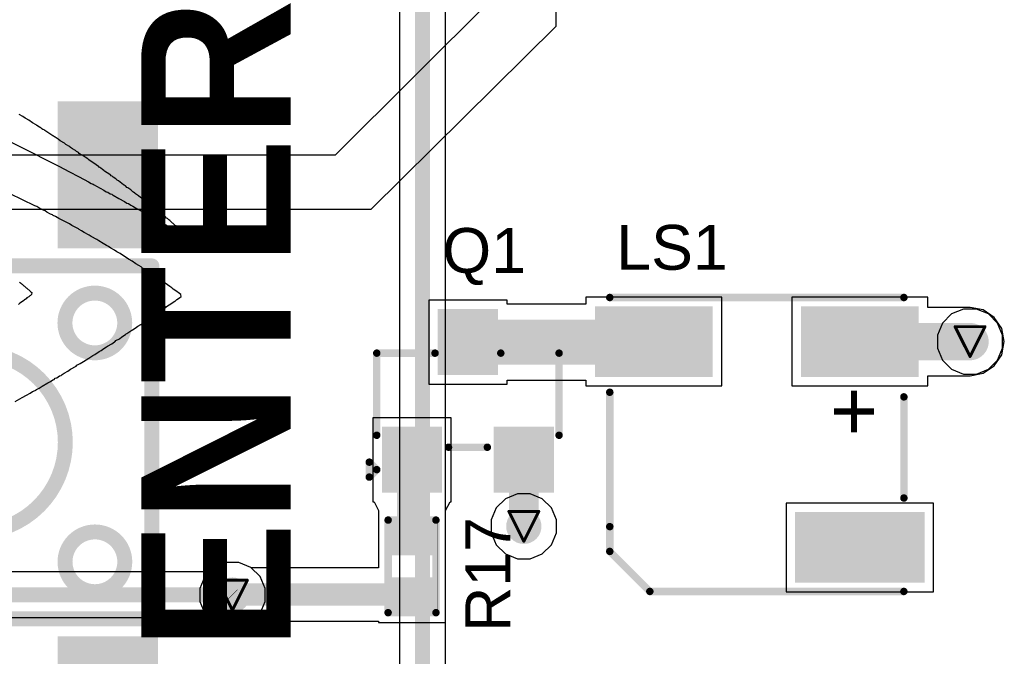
# Model space of a CAD drawing. Header units: inches. Extents: x 0 to 12.2, y 0 to 7.
# Tile 126 of 154: x 3.254 to 3.913, y 0.735 to 1.161. Entities that reach past the tile are written whole.
import ezdxf

# ---------------------------------------------------------------- set-up
doc = ezdxf.new("R2010")
doc.units = ezdxf.units.IN
doc.header["$MEASUREMENT"] = 0
for name, color, linetype in [('Bottom Layer', 5, 'Continuous'), ('Bottom Overlay', 54, 'Continuous'), ('Drill Drawing', 1, 'Continuous'), ('Layer 1', 16, 'Continuous'), ('Layer 2', 76, 'Continuous'), ('Top Layer', 1, 'Continuous'), ('Top Overlay', 2, 'Continuous'), ('Top Paste', 8, 'Continuous'), ('Top Solder', 216, 'Continuous'), ('Via Holes', 16, 'Continuous')]:
    doc.layers.add(name, color=color, linetype=linetype)
doc.styles.add('Arial', font='txt', dxfattribs={"height": 0.2})
doc.styles.add('Arial Black_Bold', font='txt', dxfattribs={"height": 0.2})

# ---------------------------------------------------------------- blocks, each defined once
blk = doc.blocks.new('TS_1002S_12026C_44')
at = {"layer": 'Top Layer'}
for points in [[(-0.22441, 0.11811), (-0.13385, 0.11811), (-0.13385, 0.05906), (-0.22441, 0.05906)], [(0.13385, 0.1181), (0.22441, 0.1181), (0.22441, 0.05905), (0.13385, 0.05905)], [(-0.22441, -0.05906), (-0.13385, -0.05906), (-0.13385, -0.11811), (-0.22441, -0.11811)], [(0.13385, -0.05906), (0.22441, -0.05906), (0.22441, -0.11811), (0.13385, -0.11811)]]:
    blk.add_hatch(color=1, dxfattribs=at).paths.add_polyline_path(points)
at = {"layer": 'Top Paste'}
for points in [[(-0.22441, 0.11811), (-0.13385, 0.11811), (-0.13385, 0.05906), (-0.22441, 0.05906)], [(0.13385, 0.1181), (0.22441, 0.1181), (0.22441, 0.05905), (0.13385, 0.05905)], [(-0.22441, -0.05906), (-0.13385, -0.05906), (-0.13385, -0.11811), (-0.22441, -0.11811)], [(0.13385, -0.05906), (0.22441, -0.05906), (0.22441, -0.11811), (0.13385, -0.11811)]]:
    blk.add_hatch(color=8, dxfattribs=at).paths.add_polyline_path(points)
at = {"layer": 'Top Solder'}
for points in [[(-0.22841, 0.12211), (-0.12985, 0.12211), (-0.12985, 0.05506), (-0.22841, 0.05506)], [(0.12985, 0.1221), (0.22841, 0.1221), (0.22841, 0.05505), (0.12985, 0.05505)], [(-0.22841, -0.05506), (-0.12985, -0.05506), (-0.12985, -0.12211), (-0.22841, -0.12211)], [(0.12985, -0.05506), (0.22841, -0.05506), (0.22841, -0.12211), (0.12985, -0.12211)]]:
    blk.add_hatch(color=216, dxfattribs=at).paths.add_polyline_path(points)
at = {"layer": 'Top Overlay', "const_width": 0.01}
for points in [[(0.11811, 0.11811), (-0.11811, 0.11811)], [(-0.11811, -0.11811), (-0.11811, 0.11811)], [(0.11811, -0.11811), (0.11811, 0.11811)], [(0.11811, -0.11811), (-0.11811, -0.11811)]]:
    blk.add_lwpolyline(points, dxfattribs=at)
at = {"layer": 'Top Overlay'}
for points, const_width in [([(-0.12061, 0.11811, 1), (-0.11561, 0.11811, 1)], 0.005), ([(-0.12061, 0.11811, 1), (-0.11561, 0.11811, 1)], 0.005), ([(0.11561, 0.11811, 1), (0.12061, 0.11811, 1)], 0.005), ([(0.11561, 0.11811, 1), (0.12061, 0.11811, 1)], 0.005), ([(-0.05992, 0.07994, 1), (-0.09992, 0.07994, 1)], 0.01), ([(0.1, 0.07999, 1), (0.06, 0.07999, 1)], 0.01), ([(-0.10242, 0.07994, 1), (-0.09742, 0.07994, 1)], 0.005), ([(-0.06242, 0.07994, 1), (-0.05742, 0.07994, 1)], 0.005), ([(0.0575, 0.07999, 1), (0.0625, 0.07999, 1)], 0.005), ([(0.0975, 0.07999, 1), (0.1025, 0.07999, 1)], 0.005), ([(0.06021, 0, 1), (-0.06021, 0, 1)], 0.01), ([(-0.06271, 0, 1), (-0.05771, 0, 1)], 0.005), ([(0.05771, 0, 1), (0.06271, 0, 1)], 0.005), ([(-0.06, -0.08001, 1), (-0.1, -0.08001, 1)], 0.01), ([(0.1, -0.08001, 1), (0.06, -0.08001, 1)], 0.01), ([(-0.1025, -0.08001, 1), (-0.0975, -0.08001, 1)], 0.005), ([(-0.0625, -0.08001, 1), (-0.0575, -0.08001, 1)], 0.005), ([(0.0575, -0.08001, 1), (0.0625, -0.08001, 1)], 0.005), ([(0.0975, -0.08001, 1), (0.1025, -0.08001, 1)], 0.005), ([(-0.12061, -0.11811, 1), (-0.11561, -0.11811, 1)], 0.005), ([(-0.12061, -0.11811, 1), (-0.11561, -0.11811, 1)], 0.005), ([(0.11561, -0.11811, 1), (0.12061, -0.11811, 1)], 0.005), ([(0.11561, -0.11811, 1), (0.12061, -0.11811, 1)], 0.005)]:
    blk.add_lwpolyline(points, format="xyb", close=True, dxfattribs=dict(at, const_width=const_width))
blk = doc.blocks.new('R___0402_147')
at = {"layer": 'Top Layer'}
for points in [[(-0.0275, -0.0125), (-0.0275, 0.0125), (-0.0095, 0.0125), (-0.0095, -0.0125)], [(0.0095, -0.0125), (0.0095, 0.0125), (0.0275, 0.0125), (0.0275, -0.0125)]]:
    blk.add_hatch(color=1, dxfattribs=at).paths.add_polyline_path(points)
at = {"layer": 'Top Paste'}
for points in [[(-0.0275, -0.0125), (-0.0275, 0.0125), (-0.0095, 0.0125), (-0.0095, -0.0125)], [(0.0095, -0.0125), (0.0095, 0.0125), (0.0275, 0.0125), (0.0275, -0.0125)]]:
    blk.add_hatch(color=8, dxfattribs=at).paths.add_polyline_path(points)
at = {"layer": 'Top Solder'}
for points in [[(-0.02967, -0.01467), (-0.02967, 0.01467), (-0.00733, 0.01467), (-0.00733, -0.01467)], [(0.00733, -0.01467), (0.00733, 0.01467), (0.02967, 0.01467), (0.02967, -0.01467)]]:
    blk.add_hatch(color=216, dxfattribs=at).paths.add_polyline_path(points)
at = {"layer": 'Top Overlay'}
for points, const_width in [([(-0.031, 0.016), (0.031, 0.016)], 0.005), ([(-0.031, 0.016), (-0.031, -0.016)], 0.005), ([(0.031, 0.016), (0.031, -0.016)], 0.005), ([(-0.031, -0.016), (0.031, -0.016)], 0.005), ([(-0.032, -0.017), (0.032, -0.017)], 0.000127)]:
    blk.add_lwpolyline(points, dxfattribs=dict(at, const_width=const_width))
for points, const_width in [([(-0.03225, 0.016, 1), (-0.02975, 0.016, 1)], 0.0025), ([(-0.03225, 0.016, 1), (-0.02975, 0.016, 1)], 0.0025), ([(0.02975, 0.016, 1), (0.03225, 0.016, 1)], 0.0025), ([(0.02975, 0.016, 1), (0.03225, 0.016, 1)], 0.0025), ([(-0.03225, -0.016, 1), (-0.02975, -0.016, 1)], 0.0025), ([(-0.03225, -0.016, 1), (-0.02975, -0.016, 1)], 0.0025), ([(-0.03203, -0.017, 1), (-0.03197, -0.017, 1)], 0.0000635), ([(0.02975, -0.016, 1), (0.03225, -0.016, 1)], 0.0025), ([(0.02975, -0.016, 1), (0.03225, -0.016, 1)], 0.0025), ([(0.03197, -0.017, 1), (0.03203, -0.017, 1)], 0.0000635)]:
    blk.add_lwpolyline(points, format="xyb", close=True, dxfattribs=dict(at, const_width=const_width))
blk = doc.blocks.new('SOT_23_170')
at = {"layer": 'Top Layer'}
for points in [[(-0.01614, 0.05748), (0.01614, 0.05748), (0.01614, 0.02126), (-0.01614, 0.02126)], [(-0.05354, -0.02126), (-0.02126, -0.02126), (-0.02126, -0.05748), (-0.05354, -0.05748)], [(0.02126, -0.02126), (0.05354, -0.02126), (0.05354, -0.05748), (0.02126, -0.05748)]]:
    blk.add_hatch(color=1, dxfattribs=at).paths.add_polyline_path(points)
at = {"layer": 'Top Paste'}
for points in [[(-0.01614, 0.05748), (0.01614, 0.05748), (0.01614, 0.02126), (-0.01614, 0.02126)], [(-0.05354, -0.02126), (-0.02126, -0.02126), (-0.02126, -0.05748), (-0.05354, -0.05748)], [(0.02126, -0.02126), (0.05354, -0.02126), (0.05354, -0.05748), (0.02126, -0.05748)]]:
    blk.add_hatch(color=8, dxfattribs=at).paths.add_polyline_path(points)
at = {"layer": 'Top Solder'}
for points in [[(-0.02014, 0.06148), (0.02014, 0.06148), (0.02014, 0.01726), (-0.02014, 0.01726)], [(-0.05754, -0.01726), (-0.01726, -0.01726), (-0.01726, -0.06148), (-0.05754, -0.06148)], [(0.01726, -0.01726), (0.05754, -0.01726), (0.05754, -0.06148), (0.01726, -0.06148)]]:
    blk.add_hatch(color=216, dxfattribs=at).paths.add_polyline_path(points)
at = {"layer": 'Top Overlay', "const_width": 0.005}
for points in [[(-0.061, -0.023), (-0.061, 0.032)], [(-0.061, 0.032), (-0.022, 0.032)], [(0.022, 0.032), (0.061, 0.032)], [(0.061, -0.023), (0.061, 0.032)], [(-0.013, -0.031), (0.013, -0.031)], [(-0.066, -0.041), (-0.061, -0.046)], [(-0.066, -0.051), (-0.066, -0.041)], [(-0.066, -0.051), (-0.061, -0.046)]]:
    blk.add_lwpolyline(points, dxfattribs=at)
at = {"layer": 'Top Overlay', "const_width": 0.0025}
for points in [[(-0.06225, 0.032, 1), (-0.05975, 0.032, 1)], [(-0.06225, 0.032, 1), (-0.05975, 0.032, 1)], [(-0.02325, 0.032, 1), (-0.02075, 0.032, 1)], [(0.02075, 0.032, 1), (0.02325, 0.032, 1)], [(0.05975, 0.032, 1), (0.06225, 0.032, 1)], [(0.05975, 0.032, 1), (0.06225, 0.032, 1)], [(-0.06225, -0.023, 1), (-0.05975, -0.023, 1)], [(0.05975, -0.023, 1), (0.06225, -0.023, 1)], [(-0.01425, -0.031, 1), (-0.01175, -0.031, 1)], [(0.01175, -0.031, 1), (0.01425, -0.031, 1)], [(-0.06725, -0.041, 1), (-0.06475, -0.041, 1)], [(-0.06725, -0.041, 1), (-0.06475, -0.041, 1)], [(-0.06225, -0.046, 1), (-0.05975, -0.046, 1)], [(-0.06225, -0.046, 1), (-0.05975, -0.046, 1)], [(-0.06725, -0.051, 1), (-0.06475, -0.051, 1)], [(-0.06725, -0.051, 1), (-0.06475, -0.051, 1)]]:
    blk.add_lwpolyline(points, format="xyb", close=True, dxfattribs=at)
blk = doc.blocks.new('FUET_5025_171')
at = {"layer": 'Top Layer'}
for points in [[(-0.10827, 0.08858), (-0.02953, 0.08858), (-0.02953, 0.04922), (-0.10827, 0.04922)], [(-0.10433, -0.04922), (-0.03347, -0.04922), (-0.03347, -0.08858), (-0.10433, -0.08858)], [(0.03347, -0.04922), (0.10433, -0.04922), (0.10433, -0.08858), (0.03347, -0.08858)]]:
    blk.add_hatch(color=1, dxfattribs=at).paths.add_polyline_path(points)
at = {"layer": 'Top Paste'}
for points in [[(-0.10827, 0.08858), (-0.02953, 0.08858), (-0.02953, 0.04922), (-0.10827, 0.04922)], [(-0.10433, -0.04922), (-0.03347, -0.04922), (-0.03347, -0.08858), (-0.10433, -0.08858)], [(0.03347, -0.04922), (0.10433, -0.04922), (0.10433, -0.08858), (0.03347, -0.08858)]]:
    blk.add_hatch(color=8, dxfattribs=at).paths.add_polyline_path(points)
at = {"layer": 'Top Solder'}
for points in [[(-0.11227, 0.09259), (-0.02553, 0.09259), (-0.02553, 0.04521), (-0.11227, 0.04521)], [(-0.10833, -0.04521), (-0.02947, -0.04521), (-0.02947, -0.09259), (-0.10833, -0.09259)], [(0.02947, -0.04521), (0.10833, -0.04521), (0.10833, -0.09259), (0.02947, -0.09259)]]:
    blk.add_hatch(color=216, dxfattribs=at).paths.add_polyline_path(points)
at = {"layer": 'Top Overlay', "const_width": 0.005}
for points in [[(0.0716, 0.0984), (-0.0984, 0.0984)], [(0.0984, 0.0716), (0.0716, 0.0984)], [(0.0984, 0.0716), (0.0984, 0.055)], [(0.0984, 0.055), (0.0984, -0.035)], [(-0.09842, 0.03583), (-0.09842, -0.03189)], [(0.09842, -0.09842), (-0.09842, -0.09842)]]:
    blk.add_lwpolyline(points, dxfattribs=at)
at = {"layer": 'Top Overlay', "const_width": 0.0025}
for points in [[(-0.09965, 0.0984, 1), (-0.09715, 0.0984, 1)], [(0.07035, 0.0984, 1), (0.07285, 0.0984, 1)], [(0.07035, 0.0984, 1), (0.07285, 0.0984, 1)], [(0.09715, 0.0716, 1), (0.09965, 0.0716, 1)], [(0.09715, 0.0716, 1), (0.09965, 0.0716, 1)], [(0.09715, 0.055, 1), (0.09965, 0.055, 1)], [(0.09715, 0.055, 1), (0.09965, 0.055, 1)], [(-0.09967, 0.03583, 1), (-0.09717, 0.03583, 1)], [(-0.09967, -0.03189, 1), (-0.09717, -0.03189, 1)], [(0.09715, -0.035, 1), (0.09965, -0.035, 1)], [(-0.09967, -0.09842, 1), (-0.09717, -0.09842, 1)], [(0.09717, -0.09842, 1), (0.09967, -0.09842, 1)]]:
    blk.add_lwpolyline(points, format="xyb", close=True, dxfattribs=at)
at = {"layer": 'Top Overlay', "style": 'Arial'}
blk.add_text('+', height=0.03937, dxfattribs=at).set_placement((-0.0811, -0.0411))

msp = doc.modelspace()

# ---------------------------------------------------------------- hatches: boundary and pattern name
at = {"layer": 'Bottom Layer'}
h = msp.add_hatch(color=5, dxfattribs=at)
edge = h.paths.add_edge_path()
edge.add_arc((3.89, 0.94548), 0.01181, 0, 360)
h = msp.add_hatch(color=5, dxfattribs=at)
edge = h.paths.add_edge_path()
edge.add_arc((3.59142, 0.82178), 0.01181, 0, 360)
h = msp.add_hatch(color=5, dxfattribs=at)
edge = h.paths.add_edge_path()
edge.add_arc((3.39642, 0.77575), 0.01181, 0, 360)
at = {"layer": 'Layer 1'}
h = msp.add_hatch(color=16, dxfattribs=at)
edge = h.paths.add_edge_path()
edge.add_arc((3.89, 0.94548), 0.01181, 0, 360)
h = msp.add_hatch(color=16, dxfattribs=at)
edge = h.paths.add_edge_path()
edge.add_arc((3.59142, 0.82178), 0.01181, 0, 360)
h = msp.add_hatch(color=16, dxfattribs=at)
edge = h.paths.add_edge_path()
edge.add_arc((3.39642, 0.77575), 0.01181, 0, 360)
at = {"layer": 'Layer 2'}
h = msp.add_hatch(color=76, dxfattribs=at)
edge = h.paths.add_edge_path()
edge.add_arc((3.89, 0.94548), 0.01181, 0, 360)
h = msp.add_hatch(color=76, dxfattribs=at)
edge = h.paths.add_edge_path()
edge.add_arc((3.59142, 0.82178), 0.01181, 0, 360)
h = msp.add_hatch(color=76, dxfattribs=at)
edge = h.paths.add_edge_path()
edge.add_arc((3.39642, 0.77575), 0.01181, 0, 360)
at = {"layer": 'Top Layer'}
h = msp.add_hatch(color=1, dxfattribs=at)
edge = h.paths.add_edge_path()
edge.add_arc((3.89, 0.94548), 0.01181, 0, 360)
h = msp.add_hatch(color=1, dxfattribs=at)
edge = h.paths.add_edge_path()
edge.add_arc((3.59142, 0.82178), 0.01181, 0, 360)
h = msp.add_hatch(color=1, dxfattribs=at)
edge = h.paths.add_edge_path()
edge.add_arc((3.39642, 0.77575), 0.01181, 0, 360)
at = {"layer": 'Via Holes'}
h = msp.add_hatch(color=7, dxfattribs=at)
edge = h.paths.add_edge_path()
edge.add_arc((3.89, 0.94548), 0.00591, 0, 360)
h = msp.add_hatch(color=7, dxfattribs=at)
edge = h.paths.add_edge_path()
edge.add_arc((3.59142, 0.82178), 0.00591, 0, 360)
h = msp.add_hatch(color=7, dxfattribs=at)
edge = h.paths.add_edge_path()
edge.add_arc((3.39642, 0.77575), 0.00591, 0, 360)

# ---------------------------------------------------------------- linework, layer by layer
at = {"layer": 'Bottom Layer'}
for p, q in [((3.53891, 0.66025), (3.53891, 2.58145)), ((3.50833, 1.80661), (3.50833, 0.66025)), ((3.87765, 0.96397), (3.87151, 0.95783)), ((3.88566, 0.96729), (3.87765, 0.96397)), ((3.89434, 0.96729), (3.88566, 0.96729)), ((3.90235, 0.96397), (3.89434, 0.96729)), ((3.90849, 0.95783), (3.90235, 0.96397)), ((3.87151, 0.95783), (3.86819, 0.94981)), ((3.91181, 0.94981), (3.90849, 0.95783)), ((3.86819, 0.94981), (3.86819, 0.94114)), ((3.91181, 0.94114), (3.91181, 0.94981)), ((3.86819, 0.94114), (3.87151, 0.93312)), ((3.90849, 0.93312), (3.91181, 0.94114)), ((3.87151, 0.93312), (3.87765, 0.92699)), ((3.90235, 0.92699), (3.90849, 0.93312)), ((3.87765, 0.92699), (3.88566, 0.92366)), ((3.88566, 0.92366), (3.89434, 0.92366)), ((3.89434, 0.92366), (3.90235, 0.92699)), ((3.39208, 0.79757), (3.38406, 0.79425)), ((3.40076, 0.79757), (3.39208, 0.79757)), ((3.40877, 0.79425), (3.40076, 0.79757)), ((3.38111, 0.79129), (1.7684, 0.79129)), ((3.38406, 0.79425), (3.38111, 0.79129)), ((3.41491, 0.78811), (3.40877, 0.79425)), ((3.41823, 0.78009), (3.41491, 0.78811)), ((3.41823, 0.77142), (3.41823, 0.78009)), ((3.41491, 0.7634), (3.41823, 0.77142)), ((1.767, 0.76071), (3.38062, 0.76071)), ((3.38062, 0.76071), (3.38406, 0.75726)), ((3.40877, 0.75726), (3.41491, 0.7634)), ((3.38406, 0.75726), (3.39208, 0.75394)), ((3.39208, 0.75394), (3.40076, 0.75394)), ((3.40076, 0.75394), (3.40877, 0.75726))]:
    msp.add_line(p, q, dxfattribs=at)
at = {"layer": 'Bottom Layer', "const_width": 0.01}
for points in [[(3.52362, 2.597), (3.52362, 0.66025)], [(1.767, 0.776), (3.39617, 0.776)], [(3.39617, 0.776), (3.39642, 0.77575)]]:
    msp.add_lwpolyline(points, dxfattribs=at)
at = {"layer": 'Bottom Layer', "const_width": 0.005}
for points in [[(3.39367, 0.776, 1), (3.39867, 0.776, 1)], [(3.39367, 0.776, 1), (3.39867, 0.776, 1)], [(3.39392, 0.77575, 1), (3.39892, 0.77575, 1)]]:
    msp.add_lwpolyline(points, format="xyb", close=True, dxfattribs=at)
at = {"layer": 'Bottom Overlay'}
for p, q in [((3.25607, 1.09618), (3.25371, 1.09749)), ((3.25765, 1.09513), (3.25607, 1.09618)), ((3.25817, 1.09487), (3.25765, 1.09513)), ((3.26014, 1.09368), (3.25817, 1.09487)), ((3.26263, 1.09198), (3.26014, 1.09368)), ((3.26499, 1.09067), (3.26263, 1.09198)), ((3.26552, 1.09014), (3.26499, 1.09067)), ((3.26736, 1.08909), (3.26552, 1.09014)), ((3.26788, 1.08883), (3.26736, 1.08909)), ((3.2684, 1.08831), (3.26788, 1.08883)), ((3.26893, 1.08804), (3.2684, 1.08831)), ((3.26945, 1.08752), (3.26893, 1.08804)), ((3.2705, 1.08726), (3.26945, 1.08752)), ((3.2709, 1.08686), (3.2705, 1.08726)), ((3.24165, 1.08227), (3.25555, 1.07545)), ((3.273, 1.08555), (3.2709, 1.08686)), ((3.27628, 1.08332), (3.273, 1.08555)), ((3.2768, 1.08306), (3.27628, 1.08332)), ((3.27732, 1.08254), (3.2768, 1.08306)), ((3.27785, 1.08227), (3.27732, 1.08254)), ((3.27982, 1.08109), (3.27785, 1.08227)), ((3.28126, 1.07991), (3.27982, 1.08109)), ((3.25555, 1.07545), (3.27837, 1.06391)), ((3.28415, 1.07834), (3.28126, 1.07991)), ((3.28493, 1.07755), (3.28415, 1.07834)), ((3.28546, 1.07729), (3.28493, 1.07755)), ((3.28703, 1.07624), (3.28546, 1.07729)), ((3.28756, 1.07598), (3.28703, 1.07624)), ((3.28808, 1.07545), (3.28756, 1.07598)), ((3.28939, 1.07466), (3.28808, 1.07545)), ((3.29097, 1.07362), (3.28939, 1.07466)), ((3.29149, 1.07335), (3.29097, 1.07362)), ((3.29202, 1.07283), (3.29149, 1.07335)), ((3.29333, 1.07204), (3.29202, 1.07283)), ((3.29385, 1.07152), (3.29333, 1.07204)), ((3.29438, 1.07125), (3.29385, 1.07152)), ((3.29595, 1.07021), (3.29438, 1.07125)), ((3.29726, 1.06942), (3.29595, 1.07021)), ((3.29779, 1.06889), (3.29726, 1.06942)), ((3.29962, 1.06784), (3.29779, 1.06889)), ((3.30028, 1.06719), (3.29962, 1.06784)), ((3.27837, 1.06391), (3.28021, 1.06286)), ((3.28021, 1.06286), (3.28729, 1.05919)), ((3.30185, 1.06614), (3.30028, 1.06719)), ((3.30435, 1.06443), (3.30185, 1.06614)), ((3.30618, 1.06312), (3.30435, 1.06443)), ((3.30671, 1.06286), (3.30618, 1.06312)), ((3.30723, 1.06233), (3.30671, 1.06286)), ((3.30776, 1.06207), (3.30723, 1.06233)), ((3.30828, 1.06155), (3.30776, 1.06207)), ((3.30959, 1.06076), (3.30828, 1.06155)), ((3.28729, 1.05919), (3.29333, 1.05604)), ((3.29333, 1.05604), (3.29726, 1.05394)), ((3.31038, 1.05997), (3.30959, 1.06076)), ((3.3109, 1.05971), (3.31038, 1.05997)), ((3.31432, 1.05735), (3.3109, 1.05971)), ((3.31484, 1.05709), (3.31432, 1.05735)), ((3.31536, 1.05656), (3.31484, 1.05709)), ((3.31589, 1.0563), (3.31536, 1.05656)), ((3.31668, 1.05551), (3.31589, 1.0563)), ((3.31851, 1.05446), (3.31668, 1.05551)), ((3.3193, 1.05368), (3.31851, 1.05446)), ((3.29726, 1.05394), (3.30015, 1.05237)), ((3.30015, 1.05237), (3.30199, 1.05132)), ((3.30199, 1.05132), (3.3033, 1.05079)), ((3.3033, 1.05079), (3.30382, 1.05053)), ((3.30382, 1.05053), (3.3054, 1.04948)), ((3.3054, 1.04948), (3.31038, 1.04686)), ((3.32022, 1.05302), (3.3193, 1.05368)), ((3.3235, 1.05053), (3.32022, 1.05302)), ((3.32402, 1.05027), (3.3235, 1.05053)), ((3.32455, 1.04974), (3.32402, 1.05027)), ((3.32507, 1.04948), (3.32455, 1.04974)), ((3.32586, 1.04869), (3.32507, 1.04948)), ((3.32638, 1.04843), (3.32586, 1.04869)), ((3.32835, 1.04699), (3.32638, 1.04843)), ((3.26421, 1.03636), (3.24768, 1.0445)), ((3.31038, 1.04686), (3.31195, 1.04581)), ((3.31195, 1.04581), (3.313, 1.04554)), ((3.313, 1.04554), (3.31458, 1.0445)), ((3.31458, 1.0445), (3.31563, 1.04423)), ((3.31563, 1.04423), (3.31615, 1.04371)), ((3.31615, 1.04371), (3.31668, 1.04345)), ((3.31668, 1.04345), (3.32035, 1.04135)), ((3.32035, 1.04135), (3.32428, 1.03925)), ((3.32979, 1.04581), (3.32835, 1.04699)), ((3.33032, 1.04554), (3.32979, 1.04581)), ((3.33111, 1.04476), (3.33032, 1.04554)), ((3.33163, 1.0445), (3.33111, 1.04476)), ((3.33215, 1.04397), (3.33163, 1.0445)), ((3.33347, 1.04318), (3.33215, 1.04397)), ((3.33386, 1.04279), (3.33347, 1.04318)), ((3.33714, 1.0403), (3.33386, 1.04279)), ((3.26552, 1.03584), (3.26421, 1.03636)), ((3.26749, 1.03466), (3.26552, 1.03584)), ((3.26919, 1.034), (3.26749, 1.03466)), ((3.32428, 1.03925), (3.32586, 1.0382)), ((3.32586, 1.0382), (3.32691, 1.03794)), ((3.32691, 1.03794), (3.32848, 1.03689)), ((3.32848, 1.03689), (3.32979, 1.0361)), ((3.32979, 1.0361), (3.33163, 1.03505)), ((3.33163, 1.03505), (3.33609, 1.03269)), ((3.3395, 1.03846), (3.33714, 1.0403)), ((3.34003, 1.0382), (3.3395, 1.03846)), ((3.34055, 1.03741), (3.34003, 1.0382)), ((3.34186, 1.03662), (3.34055, 1.03741)), ((3.34239, 1.03636), (3.34186, 1.03662)), ((3.34317, 1.03558), (3.34239, 1.03636)), ((3.3437, 1.03531), (3.34317, 1.03558)), ((3.34449, 1.03453), (3.3437, 1.03531)), ((3.34501, 1.03426), (3.34449, 1.03453)), ((3.26972, 1.03348), (3.26919, 1.034)), ((3.27103, 1.03295), (3.26972, 1.03348)), ((3.27234, 1.03216), (3.27103, 1.03295)), ((3.2747, 1.03085), (3.27234, 1.03216)), ((3.27601, 1.03033), (3.2747, 1.03085)), ((3.27641, 1.02993), (3.27601, 1.03033)), ((3.27811, 1.02928), (3.27641, 1.02993)), ((3.28021, 1.02797), (3.27811, 1.02928)), ((3.28729, 1.02429), (3.28021, 1.02797)), ((3.33609, 1.03269), (3.3374, 1.0319)), ((3.3374, 1.0319), (3.34081, 1.03007)), ((3.34081, 1.03007), (3.34265, 1.02902)), ((3.34265, 1.02902), (3.34422, 1.02797)), ((3.34422, 1.02797), (3.34475, 1.02771)), ((3.3458, 1.03348), (3.34501, 1.03426)), ((3.34632, 1.03321), (3.3458, 1.03348)), ((3.34711, 1.03243), (3.34632, 1.03321)), ((3.34763, 1.03216), (3.34711, 1.03243)), ((3.34842, 1.03138), (3.34763, 1.03216)), ((3.34895, 1.03112), (3.34842, 1.03138)), ((3.3496, 1.03046), (3.34895, 1.03112)), ((3.35104, 1.02928), (3.3496, 1.03046)), ((3.35157, 1.02902), (3.35104, 1.02928)), ((3.35236, 1.02823), (3.35157, 1.02902)), ((3.35288, 1.02797), (3.35236, 1.02823)), ((3.35393, 1.02692), (3.35288, 1.02797)), ((3.28887, 1.02325), (3.28729, 1.02429)), ((3.29333, 1.02088), (3.28887, 1.02325)), ((3.34475, 1.02771), (3.34763, 1.02613)), ((3.34763, 1.02613), (3.34947, 1.02508)), ((3.34947, 1.02508), (3.35183, 1.02377)), ((3.35183, 1.02377), (3.3534, 1.02272)), ((3.3534, 1.02272), (3.35393, 1.02246)), ((3.35445, 1.02666), (3.35393, 1.02692)), ((3.35393, 1.02246), (3.35682, 1.02088)), ((3.35629, 1.02482), (3.35445, 1.02666)), ((3.35682, 1.02456), (3.35629, 1.02482)), ((3.35813, 1.02325), (3.35682, 1.02456)), ((3.35865, 1.02298), (3.35813, 1.02325)), ((3.35918, 1.02246), (3.35865, 1.02298)), ((3.3597, 1.0222), (3.35918, 1.02246)), ((3.36023, 1.02167), (3.3597, 1.0222)), ((3.36075, 1.02141), (3.36023, 1.02167)), ((3.36128, 1.02088), (3.36075, 1.02141)), ((3.29385, 1.02062), (3.29333, 1.02088)), ((3.29543, 1.01957), (3.29385, 1.02062)), ((3.29726, 1.01852), (3.29543, 1.01957)), ((3.30067, 1.01669), (3.29726, 1.01852)), ((3.30199, 1.0159), (3.30067, 1.01669)), ((3.30566, 1.0138), (3.30199, 1.0159)), ((3.35682, 1.02088), (3.35865, 1.01983)), ((3.35865, 1.01983), (3.36101, 1.01852)), ((3.36101, 1.01852), (3.36285, 1.01721)), ((3.3618, 1.02062), (3.36128, 1.02088)), ((3.3639, 1.01852), (3.3618, 1.02062)), ((3.36285, 1.01721), (3.36416, 1.01669)), ((3.36442, 1.01826), (3.3639, 1.01852)), ((3.36416, 1.01669), (3.36547, 1.0159)), ((3.36574, 1.01695), (3.36442, 1.01826)), ((3.36547, 1.0159), (3.36626, 1.01564)), ((3.36626, 1.01669), (3.36574, 1.01695)), ((3.36665, 1.01629), (3.36626, 1.01669)), ((3.36626, 1.01564), (3.36692, 1.01577)), ((3.36692, 1.01577), (3.36665, 1.01629)), ((3.30697, 1.01301), (3.30566, 1.0138)), ((3.30986, 1.01118), (3.30697, 1.01301)), ((3.31222, 1.00987), (3.30986, 1.01118)), ((3.31353, 1.00908), (3.31222, 1.00987)), ((3.3151, 1.00803), (3.31353, 1.00908)), ((3.31746, 1.00672), (3.3151, 1.00803)), ((3.31904, 1.00567), (3.31746, 1.00672)), ((3.32087, 1.00462), (3.31904, 1.00567)), ((3.3214, 1.00436), (3.32087, 1.00462)), ((3.32481, 1.002), (3.3214, 1.00436)), ((3.32533, 1.00173), (3.32481, 1.002)), ((3.32691, 1.00068), (3.32533, 1.00173)), ((3.32743, 1.00042), (3.32691, 1.00068)), ((3.3294, 0.99924), (3.32743, 1.00042)), ((3.33189, 0.99754), (3.3294, 0.99924)), ((3.33373, 0.99649), (3.33189, 0.99754)), ((3.3353, 0.99544), (3.33373, 0.99649)), ((3.33583, 0.99517), (3.3353, 0.99544)), ((3.33635, 0.99465), (3.33583, 0.99517)), ((3.33819, 0.9936), (3.33635, 0.99465)), ((3.33911, 0.99294), (3.33819, 0.9936)), ((3.3416, 0.99124), (3.33911, 0.99294)), ((3.34344, 0.99019), (3.3416, 0.99124)), ((3.34422, 0.9894), (3.34344, 0.99019)), ((3.34553, 0.98862), (3.34422, 0.9894)), ((3.34921, 0.98599), (3.34553, 0.98862)), ((3.25398, 0.9852), (3.2545, 0.98494)), ((3.2545, 0.98494), (3.25529, 0.98416)), ((3.25529, 0.98416), (3.25581, 0.98389)), ((3.25581, 0.98389), (3.25686, 0.98284)), ((3.25686, 0.98284), (3.25739, 0.98258)), ((3.25739, 0.98258), (3.25844, 0.98153)), ((3.35144, 0.98455), (3.34921, 0.98599)), ((3.35301, 0.9835), (3.35144, 0.98455)), ((3.35445, 0.98232), (3.35301, 0.9835)), ((3.35577, 0.98153), (3.35445, 0.98232)), ((3.25844, 0.98153), (3.25896, 0.98127)), ((3.25896, 0.98127), (3.26106, 0.97917)), ((3.26027, 0.9755), (3.25896, 0.97471)), ((3.2608, 0.97602), (3.26027, 0.9755)), ((3.26132, 0.97629), (3.2608, 0.97602)), ((3.26106, 0.97917), (3.26158, 0.97891)), ((3.26198, 0.97694), (3.26132, 0.97629)), ((3.26158, 0.97891), (3.26224, 0.97825)), ((3.26224, 0.97825), (3.26198, 0.97694)), ((3.35682, 0.98048), (3.35577, 0.98153)), ((3.35865, 0.97943), (3.35682, 0.98048)), ((3.36101, 0.9776), (3.35865, 0.97943)), ((3.36193, 0.97694), (3.36101, 0.9776)), ((3.36101, 0.97471), (3.36219, 0.97563)), ((3.36219, 0.97563), (3.36193, 0.97694)), ((3.25411, 0.97117), (3.25319, 0.97025)), ((3.2566, 0.97287), (3.25411, 0.97117)), ((3.25712, 0.97314), (3.2566, 0.97287)), ((3.25791, 0.97392), (3.25712, 0.97314)), ((3.25844, 0.97419), (3.25791, 0.97392)), ((3.25896, 0.97471), (3.25844, 0.97419)), ((3.35183, 0.96841), (3.35236, 0.96894)), ((3.35236, 0.96894), (3.35419, 0.96999)), ((3.35419, 0.96999), (3.35786, 0.97261)), ((3.35786, 0.97261), (3.35839, 0.97287)), ((3.35839, 0.97287), (3.35918, 0.97366)), ((3.35918, 0.97366), (3.36101, 0.97471)), ((3.33898, 0.9595), (3.34344, 0.96264)), ((3.34344, 0.96264), (3.34396, 0.96291)), ((3.34396, 0.96291), (3.3458, 0.96422)), ((3.3458, 0.96422), (3.34632, 0.96448)), ((3.34632, 0.96448), (3.34711, 0.96527)), ((3.34711, 0.96527), (3.34895, 0.96632)), ((3.34895, 0.96632), (3.35039, 0.9675)), ((3.35039, 0.9675), (3.35183, 0.96841)), ((3.33137, 0.95451), (3.3332, 0.95582)), ((3.3332, 0.95582), (3.33504, 0.95687)), ((3.33504, 0.95687), (3.33845, 0.95923)), ((3.33845, 0.95923), (3.33898, 0.9595)), ((3.32232, 0.94861), (3.32494, 0.95018)), ((3.32494, 0.95018), (3.32533, 0.95058)), ((3.32533, 0.95058), (3.32586, 0.95084)), ((3.32586, 0.95084), (3.32914, 0.95307)), ((3.32914, 0.95307), (3.32953, 0.95346)), ((3.32953, 0.95346), (3.33137, 0.95451)), ((3.31222, 0.94192), (3.31274, 0.94244)), ((3.31274, 0.94244), (3.31563, 0.94402)), ((3.31563, 0.94402), (3.31746, 0.94533)), ((3.31746, 0.94533), (3.31799, 0.94559)), ((3.31799, 0.94559), (3.31851, 0.94612)), ((3.31851, 0.94612), (3.32087, 0.94743)), ((3.32087, 0.94743), (3.32232, 0.94861)), ((3.30041, 0.93431), (3.30303, 0.93615)), ((3.30303, 0.93615), (3.30435, 0.93693)), ((3.30435, 0.93693), (3.30723, 0.93877)), ((3.30723, 0.93877), (3.30854, 0.93956)), ((3.30854, 0.93956), (3.31038, 0.94087)), ((3.31038, 0.94087), (3.31222, 0.94192)), ((3.28808, 0.92696), (3.29175, 0.92906)), ((3.29175, 0.92906), (3.29228, 0.92959)), ((3.29228, 0.92959), (3.29464, 0.9309)), ((3.29464, 0.9309), (3.29674, 0.93221)), ((3.29674, 0.93221), (3.30041, 0.93431)), ((3.2789, 0.92119), (3.28074, 0.9225)), ((3.28074, 0.9225), (3.28178, 0.92277)), ((3.28178, 0.92277), (3.28257, 0.92355)), ((3.28257, 0.92355), (3.28388, 0.92434)), ((3.28388, 0.92434), (3.28624, 0.92565)), ((3.28624, 0.92565), (3.28808, 0.92696)), ((3.26919, 0.91568), (3.27286, 0.91778)), ((3.27286, 0.91778), (3.27418, 0.91857)), ((3.27418, 0.91857), (3.2747, 0.91883)), ((3.2747, 0.91883), (3.27628, 0.91988)), ((3.27628, 0.91988), (3.27706, 0.92014)), ((3.27706, 0.92014), (3.27785, 0.92093)), ((3.27785, 0.92093), (3.2789, 0.92119)), ((3.25581, 0.90808), (3.2587, 0.90965)), ((3.2587, 0.90965), (3.26106, 0.91096)), ((3.26106, 0.91096), (3.26263, 0.91201)), ((3.26263, 0.91201), (3.26434, 0.91267)), ((3.26434, 0.91267), (3.26473, 0.91306)), ((3.26473, 0.91306), (3.26526, 0.91332)), ((3.26526, 0.91332), (3.26709, 0.91437)), ((3.26709, 0.91437), (3.26919, 0.91568)), ((3.25109, 0.90545), (3.25581, 0.90808))]:
    msp.add_line(p, q, dxfattribs=at)
at = {"layer": 'Drill Drawing', "const_width": 0.002}
for points in [[(3.88, 0.95548), (3.9, 0.95548)], [(3.88, 0.95548), (3.89, 0.93548)], [(3.89, 0.93548), (3.9, 0.95548)], [(3.58142, 0.83178), (3.60142, 0.83178)], [(3.58142, 0.83178), (3.59142, 0.81178)], [(3.59142, 0.81178), (3.60142, 0.83178)], [(3.38642, 0.78575), (3.40642, 0.78575)], [(3.38642, 0.78575), (3.39642, 0.76575)], [(3.39642, 0.76575), (3.40642, 0.78575)]]:
    msp.add_lwpolyline(points, dxfattribs=at)
at = {"layer": 'Drill Drawing', "const_width": 0.001}
for points in [[(3.8795, 0.95548, 1), (3.8805, 0.95548, 1)], [(3.8795, 0.95548, 1), (3.8805, 0.95548, 1)], [(3.8995, 0.95548, 1), (3.9005, 0.95548, 1)], [(3.8995, 0.95548, 1), (3.9005, 0.95548, 1)], [(3.8895, 0.93548, 1), (3.8905, 0.93548, 1)], [(3.8895, 0.93548, 1), (3.8905, 0.93548, 1)], [(3.58092, 0.83178, 1), (3.58192, 0.83178, 1)], [(3.58092, 0.83178, 1), (3.58192, 0.83178, 1)], [(3.60092, 0.83178, 1), (3.60192, 0.83178, 1)], [(3.60092, 0.83178, 1), (3.60192, 0.83178, 1)], [(3.59092, 0.81178, 1), (3.59192, 0.81178, 1)], [(3.59092, 0.81178, 1), (3.59192, 0.81178, 1)], [(3.38592, 0.78575, 1), (3.38692, 0.78575, 1)], [(3.38592, 0.78575, 1), (3.38692, 0.78575, 1)], [(3.40592, 0.78575, 1), (3.40692, 0.78575, 1)], [(3.40592, 0.78575, 1), (3.40692, 0.78575, 1)], [(3.39592, 0.76575, 1), (3.39692, 0.76575, 1)], [(3.39592, 0.76575, 1), (3.39692, 0.76575, 1)]]:
    msp.add_lwpolyline(points, format="xyb", close=True, dxfattribs=at)
at = {"layer": 'Layer 1'}
for p, q in [((3.87765, 0.96397), (3.87151, 0.95783)), ((3.88566, 0.96729), (3.87765, 0.96397)), ((3.89434, 0.96729), (3.88566, 0.96729)), ((3.90235, 0.96397), (3.89434, 0.96729)), ((3.90849, 0.95783), (3.90235, 0.96397)), ((3.87151, 0.95783), (3.86819, 0.94981)), ((3.91181, 0.94981), (3.90849, 0.95783)), ((3.86819, 0.94981), (3.86819, 0.94114)), ((3.91181, 0.94114), (3.91181, 0.94981)), ((3.86819, 0.94114), (3.87151, 0.93312)), ((3.90849, 0.93312), (3.91181, 0.94114)), ((3.87151, 0.93312), (3.87765, 0.92699)), ((3.90235, 0.92699), (3.90849, 0.93312)), ((3.87765, 0.92699), (3.88566, 0.92366)), ((3.88566, 0.92366), (3.89434, 0.92366)), ((3.89434, 0.92366), (3.90235, 0.92699)), ((3.39208, 0.79757), (3.38406, 0.79425)), ((3.40076, 0.79757), (3.39208, 0.79757)), ((3.40877, 0.79425), (3.40076, 0.79757)), ((3.38406, 0.79425), (3.37793, 0.78811)), ((3.41491, 0.78811), (3.40877, 0.79425)), ((3.37793, 0.78811), (3.37461, 0.78009)), ((3.41823, 0.78009), (3.41491, 0.78811)), ((3.37461, 0.78009), (3.37461, 0.77142)), ((3.41823, 0.77142), (3.41823, 0.78009)), ((3.37461, 0.77142), (3.37793, 0.7634)), ((3.41491, 0.7634), (3.41823, 0.77142)), ((3.37793, 0.7634), (3.38406, 0.75726)), ((3.40877, 0.75726), (3.41491, 0.7634)), ((3.38406, 0.75726), (3.39208, 0.75394)), ((3.39208, 0.75394), (3.40076, 0.75394)), ((3.40076, 0.75394), (3.40877, 0.75726))]:
    msp.add_line(p, q, dxfattribs=at)
at = {"layer": 'Layer 2'}
for p, q in [((3.613, 1.15679), (3.613, 1.64434)), ((3.5705, 1.1755), (3.46525, 1.07025)), ((3.48929, 1.03424), (3.613, 1.15679)), ((3.46525, 1.07025), (1.80356, 1.07025)), ((1.13424, 1.03424), (3.48929, 1.03424)), ((3.58708, 0.8436), (3.57906, 0.84028)), ((3.59575, 0.8436), (3.58708, 0.8436)), ((3.60377, 0.84028), (3.59575, 0.8436)), ((3.57906, 0.84028), (3.57293, 0.83414)), ((3.60991, 0.83414), (3.60377, 0.84028)), ((3.57293, 0.83414), (3.5696, 0.82612)), ((3.61323, 0.82612), (3.60991, 0.83414)), ((3.5696, 0.82612), (3.5696, 0.81745)), ((3.61323, 0.81745), (3.61323, 0.82612)), ((3.5696, 0.81745), (3.57293, 0.80943)), ((3.60991, 0.80943), (3.61323, 0.81745)), ((3.57293, 0.80943), (3.57906, 0.80329)), ((3.60377, 0.80329), (3.60991, 0.80943)), ((3.39208, 0.79757), (3.38406, 0.79425)), ((3.40076, 0.79757), (3.39208, 0.79757)), ((3.40877, 0.79425), (3.40076, 0.79757)), ((3.57906, 0.80329), (3.58708, 0.79997)), ((3.58708, 0.79997), (3.59575, 0.79997)), ((3.59575, 0.79997), (3.60377, 0.80329)), ((3.38406, 0.79425), (3.37793, 0.78811)), ((3.41491, 0.78811), (3.40877, 0.79425)), ((3.37793, 0.78811), (3.37461, 0.78009)), ((3.41823, 0.78009), (3.41491, 0.78811)), ((3.37461, 0.78009), (3.37461, 0.77142)), ((3.41823, 0.77142), (3.41823, 0.78009)), ((3.37461, 0.77142), (3.37793, 0.7634)), ((3.41491, 0.7634), (3.41823, 0.77142)), ((3.37793, 0.7634), (3.38406, 0.75726)), ((3.40877, 0.75726), (3.41491, 0.7634)), ((3.38406, 0.75726), (3.39208, 0.75394)), ((3.39208, 0.75394), (3.40076, 0.75394)), ((3.40076, 0.75394), (3.40877, 0.75726))]:
    msp.add_line(p, q, dxfattribs=at)
at = {"layer": 'Top Layer'}
for p, q in [((3.72387, 0.97516), (3.63301, 0.97516)), ((3.63301, 0.97516), (3.63301, 0.97061)), ((3.72387, 0.91579), (3.72387, 0.97516)), ((3.86167, 0.97516), (3.77081, 0.97516)), ((3.77081, 0.97516), (3.77081, 0.91579)), ((3.86167, 0.96842), (3.86167, 0.97516)), ((3.58016, 0.97323), (3.52787, 0.97323)), ((3.52787, 0.97323), (3.52787, 0.91701)), ((3.58016, 0.97061), (3.58016, 0.97323)), ((3.63301, 0.97061), (3.58016, 0.97061)), ((3.89, 0.96842), (3.86167, 0.96842)), ((3.89878, 0.96667), (3.89, 0.96842)), ((3.90622, 0.9617), (3.89878, 0.96667)), ((3.91119, 0.95425), (3.90622, 0.9617)), ((3.91294, 0.94548), (3.91119, 0.95425)), ((3.91119, 0.9367), (3.91294, 0.94548)), ((3.90622, 0.92925), (3.91119, 0.9367)), ((3.89878, 0.92428), (3.90622, 0.92925)), ((3.86167, 0.91579), (3.86167, 0.92253)), ((3.86167, 0.92253), (3.89, 0.92253)), ((3.89, 0.92253), (3.89878, 0.92428)), ((3.52787, 0.91701), (3.58016, 0.91701)), ((3.58016, 0.91701), (3.58016, 0.91963)), ((3.58016, 0.91963), (3.63301, 0.91963)), ((3.63301, 0.91963), (3.63301, 0.91579)), ((3.63301, 0.91579), (3.72387, 0.91579)), ((3.77081, 0.91579), (3.86167, 0.91579)), ((3.54275, 0.89449), (3.49047, 0.89449)), ((3.49047, 0.89449), (3.49047, 0.83827)), ((3.54275, 0.83827), (3.54275, 0.89449)), ((3.49047, 0.83827), (3.4912, 0.83827)), ((3.4912, 0.83827), (3.49411, 0.83248)), ((3.53911, 0.83248), (3.54202, 0.83827)), ((3.54202, 0.83827), (3.54275, 0.83827)), ((3.86561, 0.83736), (3.76687, 0.83736)), ((3.76687, 0.83736), (3.76687, 0.77799)), ((3.86561, 0.77799), (3.86561, 0.83736)), ((3.49411, 0.83248), (3.49411, 0.79396)), ((3.53911, 0.79448), (3.53911, 0.83248)), ((3.39208, 0.79757), (3.38406, 0.79425)), ((3.40076, 0.79757), (3.39208, 0.79757)), ((3.40877, 0.79425), (3.40076, 0.79757)), ((3.38406, 0.79425), (3.37793, 0.78811)), ((3.40906, 0.79396), (3.40877, 0.79425)), ((3.49411, 0.79396), (3.40906, 0.79396)), ((3.53911, 0.75748), (3.53911, 0.79448)), ((3.37793, 0.78811), (3.37461, 0.78009)), ((3.37461, 0.78009), (3.37461, 0.77142)), ((3.76687, 0.77799), (3.86561, 0.77799)), ((3.37461, 0.77142), (3.37793, 0.7634)), ((3.37793, 0.7634), (3.38406, 0.75726)), ((3.40877, 0.75726), (3.40978, 0.75827)), ((3.40978, 0.75827), (3.49411, 0.75827)), ((3.49411, 0.75827), (3.49411, 0.75748)), ((3.38406, 0.75726), (3.39208, 0.75394)), ((3.39208, 0.75394), (3.40076, 0.75394)), ((3.40076, 0.75394), (3.40877, 0.75726)), ((3.49411, 0.75748), (3.53911, 0.75748))]:
    msp.add_line(p, q, dxfattribs=at)
for points, const_width in [([(3.55763, 0.94512), (3.67844, 0.94512)], 0.03), ([(3.81624, 0.94548), (3.89, 0.94548)], 0.025), ([(3.67844, 0.94512), (3.67844, 0.94548)], 0.01), ([(3.51661, 0.81736), (3.51661, 0.86638)], 0.02), ([(3.59142, 0.82178), (3.59142, 0.86638)], 0.02), ([(3.39642, 0.77575), (3.39678, 0.77612)], 0.015), ([(3.39678, 0.77612), (3.51625, 0.77612)], 0.015), ([(3.51625, 0.77612), (3.51661, 0.77648)], 0.015)]:
    msp.add_lwpolyline(points, dxfattribs=dict(at, const_width=const_width))
for points, const_width in [([(3.55013, 0.94512, 1), (3.56513, 0.94512, 1)], 0.015), ([(3.67094, 0.94512, 1), (3.68594, 0.94512, 1)], 0.015), ([(3.80999, 0.94548, 1), (3.82249, 0.94548, 1)], 0.0125), ([(3.88375, 0.94548, 1), (3.89625, 0.94548, 1)], 0.0125), ([(3.67594, 0.94548, 1), (3.68094, 0.94548, 1)], 0.005), ([(3.67594, 0.94512, 1), (3.68094, 0.94512, 1)], 0.005), ([(3.51161, 0.86638, 1), (3.52161, 0.86638, 1)], 0.01), ([(3.58642, 0.86638, 1), (3.59642, 0.86638, 1)], 0.01), ([(3.58642, 0.82178, 1), (3.59642, 0.82178, 1)], 0.01), ([(3.51161, 0.81736, 1), (3.52161, 0.81736, 1)], 0.01), ([(3.39267, 0.77575, 1), (3.40017, 0.77575, 1)], 0.0075), ([(3.39303, 0.77612, 1), (3.40053, 0.77612, 1)], 0.0075), ([(3.39303, 0.77612, 1), (3.40053, 0.77612, 1)], 0.0075), ([(3.5125, 0.77612, 1), (3.52, 0.77612, 1)], 0.0075), ([(3.5125, 0.77612, 1), (3.52, 0.77612, 1)], 0.0075), ([(3.51286, 0.77648, 1), (3.52036, 0.77648, 1)], 0.0075)]:
    msp.add_lwpolyline(points, format="xyb", close=True, dxfattribs=dict(at, const_width=const_width))

# ---------------------------------------------------------------- block references
for name, p, rotation in [('TS_1002S_12026C_44', (3.22441, 0.87804), 270), ('FUET_5025_171', (3.74734, 0.87658), 180), ('R___0402_147', (3.51661, 0.79498), 90)]:
    msp.add_blockref(name, p, dxfattribs=dict(rotation=rotation))
msp.add_blockref('SOT_23_170', (3.55401, 0.90575))

# ---------------------------------------------------------------- texts
at = {"layer": 'Top Overlay'}
for s, height, style, p in [('ENTER', 0.1, 'Arial Black_Bold', (3.43539, 0.73674)), ('R17', 0.03, 'Arial', (3.5823, 0.7511))]:
    msp.add_text(s, height=height, rotation=90, dxfattribs=dict(at, style=style)).set_placement(p)
at = {"layer": 'Top Overlay', "style": 'Arial'}
for s, p in [('Q1', (3.53699, 0.99152)), ('LS1', (3.65332, 0.99361))]:
    msp.add_text(s, height=0.03, dxfattribs=at).set_placement(p)

doc.saveas('drawing.dxf')
